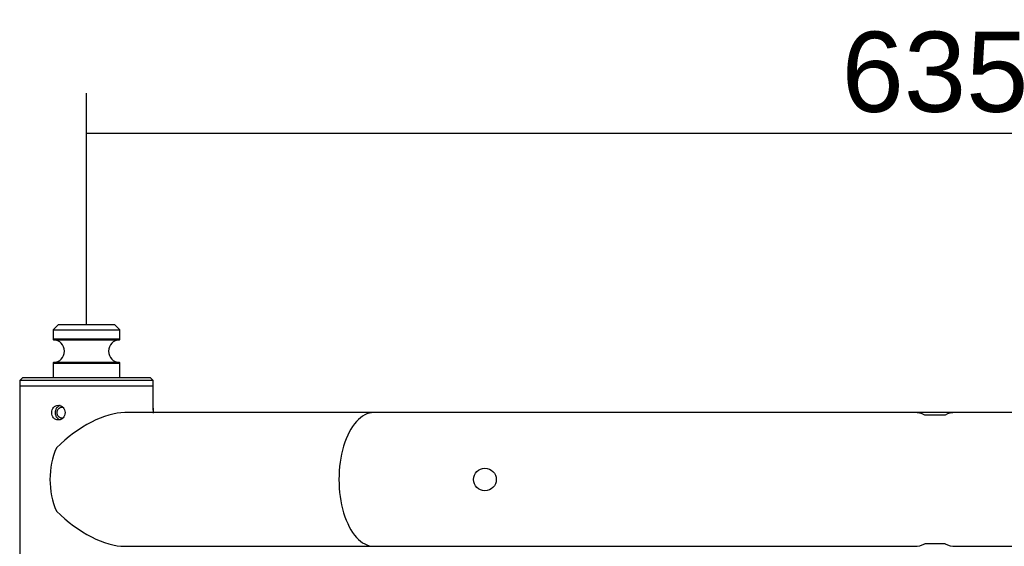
# Model space of a CAD drawing. Header units: millimetres. Extents: x 311 to 814, y 82 to 470.
# Tile 12 of 46: x 447 to 484, y 324 to 343. Entities that reach past the tile are written whole.
import ezdxf

# ---------------------------------------------------------------- set-up
doc = ezdxf.new("R2010")
doc.units = ezdxf.units.MM
for name, color, linetype in [('15445_(4)', 7, 'Continuous'), ('15446', 7, 'Continuous'), ('15467', 7, 'Continuous'), ('BRACCIO_FRONTALE', 7, 'Continuous'), ('Livello3', 7, 'Continuous'), ('TUBO_ANTERIORE_5', 7, 'Continuous')]:
    doc.layers.add(name, color=color, linetype=linetype)
doc.styles.add('SEACAD_Arial', font='arial.ttf')
doc.dimstyles.new('ISO', dxfattribs={"dimtxt": 3, "dimasz": 3, "dimexe": 1.5, "dimexo": 0, "dimgap": 0.75, "dimtad": 1, "dimdec": 1, "dimlfac": 10, "dimtxsty": 'SEACAD_Arial', "dimblk1": '_SE_FILLED', "dimblk2": '_SE_FILLED', "dimsah": 1, "dimcen": 1.5, "dimadec": 0, "dimazin": 0, "dimtfac": 0.5, "dimtdec": 3, "dimtmove": 0, "dimatfit": 3, "dimfxl": 1, "dimarcsym": 0})

# ---------------------------------------------------------------- blocks, each defined once
blk = doc.blocks.new('SE1')
at = {"layer": '15445_(4)', "color": 7, "linetype": 'Continuous'}
blk.add_line((56.203, 288.884), (56.203, 288.951), dxfattribs=at)
at = {"layer": '15446', "color": 7, "linetype": 'Continuous'}
blk.add_line((86.215, 288.786), (84.691, 288.786), dxfattribs=at)
at = {"layer": '15467', "color": 7, "linetype": 'Continuous'}
for p, q in [((52.653, 292.086), (52.453, 291.886)), ((52.453, 291.886), (54.953, 291.886)), ((52.453, 291.886), (52.453, 291.531)), ((52.653, 292.086), (54.753, 292.086)), ((54.953, 291.886), (54.753, 292.086)), ((54.953, 291.531), (54.953, 291.886)), ((54.953, 291.531), (52.453, 291.531)), ((52.472, 291.511), (54.934, 291.511)), ((52.453, 290.642), (54.953, 290.642)), ((52.453, 290.642), (52.453, 290.086)), ((54.934, 290.662), (52.472, 290.662)), ((54.953, 290.086), (54.953, 290.642)), ((51.303, 290.086), (51.203, 289.986)), ((56.203, 289.986), (51.203, 289.986)), ((51.203, 289.986), (51.203, 289.786)), ((56.103, 290.086), (51.303, 290.086)), ((56.203, 289.986), (56.103, 290.086)), ((56.203, 289.786), (56.203, 289.986)), ((51.203, 289.786), (56.203, 289.786))]:
    blk.add_line(p, q, dxfattribs=at)
for centre, radius, start, end in [((52.473, 291.531), 0.02, 180, 267.424), ((52.453, 291.086), 0.425, 272.576, 87.424), ((54.953, 291.086), 0.425, 92.576, 267.424), ((54.933, 291.531), 0.02, 272.576, 0), ((52.473, 290.642), 0.02, 92.576, 180), ((54.933, 290.642), 0.02, 0, 87.424)]:
    blk.add_arc(centre, radius, start, end, dxfattribs=at)
blk.add_open_spline([(52.784, 288.58), (52.759, 288.58), (52.711, 288.591), (52.65, 288.636), (52.61, 288.705), (52.596, 288.786), (52.61, 288.868), (52.65, 288.937), (52.711, 288.982), (52.76, 288.993), (52.797, 288.993), (52.809, 288.992), (52.822, 288.989)], degree=3, knots=[0, 0, 0, 0, 0.0624625, 0.1251224, 0.1875881, 0.2501515, 0.3125512, 0.3751455, 0.4375219, 0.5000001, 0.5000459, 0.5323676, 0.5323676, 0.5323676, 0.5323676], dxfattribs=at)
blk.add_open_spline([(52.822, 288.584), (52.809, 288.581), (52.797, 288.58), (52.784, 288.58)], degree=3, dxfattribs=at)
at = {"layer": 'BRACCIO_FRONTALE', "color": 7, "linetype": 'Continuous'}
for p, q in [((64.453, 288.786), (55.137, 288.786)), ((84.691, 288.786), (64.453, 288.786)), ((85.834, 288.698), (85.072, 288.698)), ((106.453, 288.786), (86.215, 288.786)), ((55.137, 283.786), (64.453, 283.786)), ((64.453, 283.786), (84.691, 283.786)), ((85.834, 283.875), (85.072, 283.875)), ((86.215, 283.786), (106.453, 283.786))]:
    blk.add_line(p, q, dxfattribs=at)
blk.add_circle((68.613, 286.286), 0.425, dxfattribs=at)
for centre, major_axis, ratio, start_param, end_param in [((53.703, 286.286), (-2.218, -2.218), 0.520567, 3.621558, 4.69742), ((64.453, 286.286), (0, 2.5), 0.520567, 0, 3.141593), ((84.691, 286.286), (0, -2.5), 0.57735, 2.874426, 3.141593), ((86.215, 286.286), (0, 2.5), 0.57735, 0, 0.267167), ((54.384, 286.286), (0, 2.5), 0.819152, 1.075862, 2.06573), ((53.703, 286.286), (-2.218, 2.218), 0.520567, 1.585765, 2.661627), ((84.691, 286.286), (0, 2.5), 0.57735, 3.141593, 3.40876), ((86.215, 286.286), (0, -2.5), 0.57735, 6.016018, 6.283185)]:
    blk.add_ellipse(centre, major_axis=major_axis, ratio=ratio, start_param=start_param, end_param=end_param, dxfattribs=at)
at = {"layer": 'TUBO_ANTERIORE_5', "color": 7, "linetype": 'Continuous'}
for p, q in [((51.203, 289.786), (56.203, 289.786)), ((51.203, 289.786), (51.203, 247.286)), ((56.203, 288.951), (56.203, 289.786))]:
    blk.add_line(p, q, dxfattribs=at)
for points, knots in [([(52.902, 288.786), (52.902, 288.858), (52.845, 289.002), (52.645, 289.091), (52.455, 289.002), (52.378, 288.787), (52.454, 288.571), (52.645, 288.482), (52.845, 288.571), (52.902, 288.714), (52.902, 288.786)], [0, 0, 0, 0, 0.125016, 0.249917, 0.374937, 0.499944, 0.624855, 0.749859, 0.874882, 1, 1, 1, 1]), ([(52.716, 289.054), (52.703, 289.05), (52.66, 289.034), (52.596, 288.986), (52.544, 288.894), (52.525, 288.786), (52.544, 288.679), (52.596, 288.587), (52.66, 288.538), (52.703, 288.523), (52.716, 288.519)], [0.2875624, 0.2875624, 0.2875624, 0.2875624, 0.3123869, 0.3749424, 0.437485, 0.4999408, 0.5623599, 0.6248523, 0.6873857, 0.7125256, 0.7125256, 0.7125256, 0.7125256]), ([(56.203, 288.952), (56.203, 288.905), (56.202, 288.841), (56.202, 288.777), (56.202, 288.773)], [0.397159, 0.397159, 0.397159, 0.397159, 0.4999442, 0.5079842, 0.5079842, 0.5079842, 0.5079842])]:
    blk.add_open_spline(points, degree=3, knots=knots, dxfattribs=at)
blk = doc.blocks.new('_SE_FILLED')
at = {"color": 0}
blk.add_line((0, 0), (-1, 0), dxfattribs=at)
blk.add_solid([(0, 0), (-1, -0.1665), (-1, 0.1665), (0, 0)], dxfattribs=at)
blk = doc.blocks.new('DMBLK7')
at = {"layer": 'Defpoints', "color": 0}
for p in [(513.335, 339.055), (449.835, 331.905), (513.335, 331.905)]:
    blk.add_point(p, dxfattribs=at)
at = {"layer": 'Livello3', "color": 0, "linetype": 'Continuous', "lineweight": -2}
for p, q in [((449.835, 331.905), (449.835, 340.555)), ((513.335, 331.905), (513.335, 340.555)), ((452.835, 339.055), (510.335, 339.055))]:
    blk.add_line(p, q, dxfattribs=at)
at = {"layer": 'Livello3', "color": 0, "lineweight": -2, "xscale": 3, "yscale": 3, "zscale": 3}
for p, rotation in [((449.835, 339.055), 180.0000000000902), ((513.335, 339.055), 9.02697e-11)]:
    blk.add_blockref('_SE_FILLED', p, dxfattribs=dict(at, rotation=rotation))
at = {"layer": 'Livello3', "color": 0, "insert": (481.585, 341.336), "char_height": 3, "attachment_point": 5, "style": 'SEACAD_Arial'}
blk.add_mtext('\\A1;635', dxfattribs=at)

msp = doc.modelspace()

# ---------------------------------------------------------------- block references
at = {"layer": 'Livello3'}
msp.add_blockref('SE1', (396.1321, 39.8186), dxfattribs=at)

# ---------------------------------------------------------------- dimensions: what is measured, and where the dimension line sits
at = {"layer": 'Livello3', "color": 7, "linetype": 'Continuous'}
dim = msp.add_linear_dim(base=(513.3352, 339.0549), p1=(449.8352, 331.9049), p2=(513.3352, 331.9049), angle=0, text='\\A1;<>', dimstyle='ISO', override={"dimdec": 2}, dxfattribs=at)
dim.commit()
dim.dimension.update_dxf_attribs({"geometry": 'DMBLK7', "text_midpoint": (481.5852, 339.0549), "dimtype": 161})

doc.saveas('drawing.dxf')
